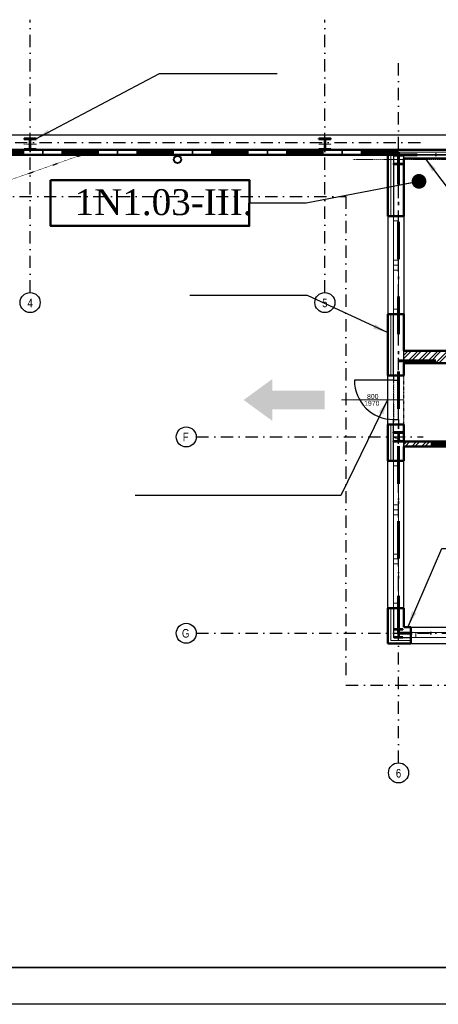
# Model space of a CAD drawing. Header units: millimetres. Extents: x 2886542 to 7567581, y -792623 to 134766.
# Tile 180 of 256: x 4515274 to 4523795, y -292085 to -272027. Entities that reach past the tile are written whole.
import ezdxf
from ezdxf.enums import TextEntityAlignment as Align

# ---------------------------------------------------------------- set-up
doc = ezdxf.new("R2010")
doc.units = ezdxf.units.MM
for name, pattern in [('ACAD_ISO04W100', [30, 24, -3, 0, -3]), ('DASHDOT', [1, 0.5, -0.25, 0, -0.25]), ('DASHDOTX2', [50.8, 25.4, -12.7, 0, -12.7]), ('DIVIDE', [1.25, 0.5, -0.25, 0, -0.25, 0, -0.25]), ('DOT', [0.25, 0, -0.25])]:
    doc.linetypes.add(name, pattern=pattern)
for name, color, linetype, lineweight in [('CKDVERE_', 7, 'Continuous', 25), ('CKDVERE_NADROVINOU', 1, 'DASHDOT', 18), ('CKDVERE_OSY', 1, 'Continuous', 18), ('CKDVERE_POPIS', 3, 'Continuous', 25), ('CKDVERE_ZARUBNE_RAM', 5, 'Continuous', 25), ('CKIZOLACE', 1, 'Continuous', 18), ('CKOKNA', 1, 'Continuous', 18), ('CKPROSTUPY_NADROVINOU', 7, 'DASHDOT', 25), ('CKRASTR', 7, 'DASHDOT', 18), ('CKRASTR_POPIS', 3, 'Continuous', 25), ('CKSTENY_NADROVINOU', 7, 'DIVIDE', 25), ('CKSTENY_PODROVINOU', 7, 'Continuous', 25), ('CKSTENY_REZ', 6, 'Continuous', 50), ('CSPROFILY_OSY', 1, 'DASHDOT', 18), ('CSPROFILY_REZY', 4, 'Continuous', 50), ('pohledy', 7, 'Continuous', 25), ('Text obecně', 7, 'Continuous', 25), ('ZTI-DEŠŤOVÁ-KANALIZACE', 210, 'Continuous', 40)]:
    doc.layers.add(name, color=color, linetype=linetype, lineweight=lineweight)
doc.layers.add('CKDVERE_DORAZ', color=7, linetype='DOT', lineweight=25, plot=False)
doc.layers.add('požárničina', color=10, linetype='Continuous')
doc.layers.add('srafy', color=251, linetype='Continuous')
doc.styles.add('ARIAL', font='arial.ttf')
doc.styles.add('ROMANT', font='romant')
doc.styles.get("Standard").update_dxf_attribs({"font": 'arial.ttf'})
doc.linetypes.add('IZOLACE_POLYSTYREN_EXPANDOVANY', pattern='A,1,[224,CADKON.SHX,S=0.01,R=0,X=-0.5,Y=-1.74],-2', length=3)
doc.linetypes.add('IZOLACE_POLYSTYREN_PENOVY', pattern='A,0.001,[228,CADKON.SHX,S=0.1,R=0,X=0,Y=0],-2', length=2.001)
doc.dimstyles.new('úhlová', dxfattribs={"dimscale": 0.2, "dimtxt": 2.5, "dimasz": 1.5, "dimexe": 0, "dimexo": 3, "dimgap": 1, "dimtad": 1, "dimdec": 0, "dimzin": 0, "dimdsep": 46, "dimtxsty": 'ROMANT', "dimcen": 5, "dimclrd": 256, "dimclre": 256, "dimclrt": 7, "dimadec": 1, "dimazin": 0, "dimtfac": 1, "dimtdec": 0, "dimtix": 1, "dimtmove": 2, "dimatfit": 3, "dimfxl": 0, "dimtvp": 2, "dimtolj": 1, "dimtzin": 0, "dimarcsym": 0})
pattern_1 = [(45, (4436041.63, -343485.66), (-101.02788, 101.02788), []), (45, (4436108.99, -343485.66), (-101.02788, 101.02788), [])]

# ---------------------------------------------------------------- blocks, each defined once
blk = doc.blocks.new('CK_S_EXT_HEAHEA180')
for p, q in [((-90, 85.5), (90, 85.5)), ((-90, 85.5), (-90, 76)), ((-90, 76), (-18, 76)), ((-3, -61), (-3, 61)), ((3, -61), (3, 61)), ((90, 76), (18, 76)), ((90, 85.5), (90, 76)), ((-90, -85.5), (-90, -76)), ((-90, -76), (-18, -76)), ((-90, -85.5), (90, -85.5)), ((90, -76), (18, -76)), ((90, -85.5), (90, -76))]:
    blk.add_line(p, q)
for centre, start, end in [((-18, 61), 0, 90), ((18, 61), 90, 180), ((-18, -61), 270, 0), ((18, -61), 180, 270)]:
    blk.add_arc(centre, 15, start, end)
blk = doc.blocks.new('CK_S_EXT_HEAHEA200')
for p, q in [((-100, 95), (100, 95)), ((-100, 95), (-100, 85)), ((-100, 85), (-21.25, 85)), ((-3.25, -67), (-3.25, 67)), ((3.25, -67), (3.25, 67)), ((100, 85), (21.25, 85)), ((100, 95), (100, 85)), ((-100, -95), (-100, -85)), ((-100, -85), (-21.25, -85)), ((-100, -95), (100, -95)), ((100, -85), (21.25, -85)), ((100, -95), (100, -85))]:
    blk.add_line(p, q)
for centre, start, end in [((-21.25, 67), 0, 90), ((21.25, 67), 90, 180), ((-21.25, -67), 270, 0), ((21.25, -67), 180, 270)]:
    blk.add_arc(centre, 18, start, end)
blk = doc.blocks.new('CK_S_EXT_HEAHEA240')
for p, q in [((-120, 115), (120, 115)), ((-120, 115), (-120, 103)), ((-120, 103), (-24.75, 103)), ((-3.75, -82), (-3.75, 82)), ((3.75, -82), (3.75, 82)), ((120, 103), (24.75, 103)), ((120, 115), (120, 103)), ((-120, -115), (-120, -103)), ((-120, -103), (-24.75, -103)), ((-120, -115), (120, -115)), ((120, -103), (24.75, -103)), ((120, -115), (120, -103))]:
    blk.add_line(p, q)
for centre, start, end in [((-24.75, 82), 0, 90), ((24.75, 82), 90, 180), ((-24.75, -82), 270, 0), ((24.75, -82), 180, 270)]:
    blk.add_arc(centre, 21, start, end)

msp = doc.modelspace()

# ---------------------------------------------------------------- hatches: boundary and pattern name
at = {"layer": 'požárničina', "linetype": 'ACAD_ISO04W100', "lineweight": 50, "ltscale": 50, "extrusion": (0, 0, -1)}
h = msp.add_hatch(color=256, dxfattribs=at)
h.paths.add_polyline_path([(-4520415.7, -279963.9), (-4521480.7, -279963.9), (-4521480.7, -279584.3), (-4520415.7, -279584.3)])
h.paths.add_polyline_path([(-4520415.7, -280199.5), (-4520415.7, -279963.9), (-4520415.7, -279584.3), (-4520415.7, -279348.8), (-4519831.2, -279774.1)])
at = {"layer": 'srafy'}
h = msp.add_hatch(dxfattribs=at)
h.set_pattern_fill('ANSI32', color=0, scale=15, style=0)
h.set_pattern_definition(pattern_1)
h.paths.add_polyline_path([(4526816, -275644.7), (4526816, -276321.3), (4526816, -278772.5), (4527016, -278772.5), (4527016, -278652.2), (4527016, -278292.8), (4527016, -278022.5), (4527016, -277922.5), (4527016, -277718.5), (4527016, -277227.7), (4527016, -277022.5), (4527016, -276922.5), (4527016, -276022.5), (4527016, -275647.7)])
h.paths.add_polyline_path([(4526696, -278827.5), (4526696, -279022.5), (4527016, -279022.5), (4527016, -278922.5), (4527016, -278772.5), (4526816, -278772.5), (4525446, -278772.5), (4525446, -278922.5), (4525446, -279022.5), (4525596, -279022.5), (4525596, -278827.5), (4526096, -278827.5), (4526096, -279022.5), (4526196, -279022.5), (4526196, -278827.5)])
h.paths.add_polyline_path([(4524546, -278922.5), (4524546, -278772.5), (4523096, -278772.5), (4523096, -279022.5), (4524546, -279022.5)])
h.paths.add_polyline_path([(4526911.2, -278523.9), (4526911.2, -278317.2), (4528897.9, -278317.2), (4528897.9, -278523.9)], flags=24)
h.paths.add_polyline_path([(4526816, -275645.5), (4526816, -274852.5), (4527016, -274852.5), (4527016, -275648.5)])
h = msp.add_hatch(dxfattribs=at)
h.set_pattern_fill('ANSI32', color=0, scale=15, style=0)
h.set_pattern_definition(pattern_1)
edge = h.paths.add_edge_path()
edge.add_line((4525446, -280622.5), (4525446, -280722.5))
edge.add_line((4525446, -280722.5), (4527486, -280722.5))
edge.add_line((4527486, -280722.5), (4527486, -280622.5))
edge.add_line((4527486, -280622.5), (4527386, -280622.5))
edge.add_line((4527386, -280622.5), (4527386, -280612.5))
edge.add_line((4527386, -280612.5), (4527464.8, -280612.5))
edge.add_arc((4527464.8, -280594.5), 18, 270, 360)
edge.add_line((4527482.8, -280594.5), (4527482.8, -280527.5))
edge.add_line((4527482.8, -280527.5), (4527366, -280527.5))
edge.add_line((4527366, -280527.5), (4527366, -280622.5))
edge.add_line((4527366, -280622.5), (4525446, -280622.5))
h.paths.add_polyline_path([(4524546, -280622.5), (4523096, -280622.5), (4523096, -280627.5), (4523096, -280722.5), (4524546, -280722.5)])
edge = h.paths.add_edge_path()
edge.add_line((4527606, -280622.5), (4527606, -280527.5))
edge.add_line((4527606, -280527.5), (4527489.3, -280527.5))
edge.add_line((4527489.3, -280527.5), (4527489.3, -280594.5))
edge.add_arc((4527507.3, -280594.5), 18, 180, 270)
edge.add_line((4527507.3, -280612.5), (4527586, -280612.5))
edge.add_line((4527586, -280612.5), (4527586, -280622.5))
edge.add_line((4527586, -280622.5), (4527486, -280622.5))
edge.add_line((4527486, -280622.5), (4527486, -280722.5))
edge.add_line((4527486, -280722.5), (4528246, -280722.5))
edge.add_line((4528246, -280722.5), (4528246, -280622.5))
edge.add_line((4528246, -280622.5), (4527606, -280622.5))
h.paths.add_polyline_path([(4529146, -280722.5), (4533456, -280722.5), (4533456, -280622.5), (4533386, -280622.5), (4533366, -280622.5), (4529146, -280622.5)])
h.paths.add_polyline_path([(4533456, -284403), (4533606, -284403), (4533606, -282922.5), (4533606, -282772.5), (4533606, -282112.5), (4533606, -282052.5), (4533606, -280622.5), (4533456, -280622.5), (4533456, -280722.5)])

# ---------------------------------------------------------------- linework, layer by layer
at = {"layer": 'CKDVERE_', "color": 0}
msp.add_line((4522886, -279372.5), (4522086, -279372.5), dxfattribs=at)
msp.add_arc((4522886, -279372.5), 800, 180, 270, dxfattribs=at)
at = {"layer": 'CKDVERE_DORAZ', "color": 0}
msp.add_line((4522886, -279322.5), (4522886, -280222.5), dxfattribs=at)
at = {"layer": 'CKDVERE_NADROVINOU', "color": 0}
for p, q in [((4522886, -279372.5), (4522886, -280172.5)), ((4522986, -279372.5), (4522986, -280172.5))]:
    msp.add_line(p, q, dxfattribs=at)
at = {"layer": 'CKDVERE_OSY', "color": 0}
msp.add_line((4521822, -279772.5), (4523086, -279772.5), dxfattribs=at)
at = {"layer": 'CKDVERE_ZARUBNE_RAM', "color": 0}
for p, q in [((4522886, -279272.5), (4522886, -279372.5)), ((4522986, -279272.5), (4522886, -279272.5)), ((4522886, -279372.5), (4522986, -279372.5)), ((4522986, -279372.5), (4522986, -279272.5)), ((4522886, -280272.5), (4522886, -280172.5)), ((4522886, -280172.5), (4522986, -280172.5)), ((4522986, -280172.5), (4522986, -280272.5)), ((4522986, -280272.5), (4522886, -280272.5))]:
    msp.add_line(p, q, dxfattribs=at)
at = {"layer": 'CKIZOLACE', "color": 0, "linetype": 'IZOLACE_POLYSTYREN_PENOVY', "ltscale": 5}
msp.add_lwpolyline([(4522766, -274727.5), (4534201, -274727.5)], dxfattribs=at)
at = {"layer": 'CKIZOLACE', "color": 0, "linetype": 'IZOLACE_POLYSTYREN_EXPANDOVANY', "ltscale": 3}
for points in [[(4522826, -274777.5), (4522826, -276027.5)], [(4522826, -279272.5), (4522826, -278027.5)], [(4522826, -281013), (4522826, -280272.5)], [(4522826, -284013), (4522826, -284673), (4523236, -284673)]]:
    msp.add_lwpolyline(points, dxfattribs=at)
at = {"layer": 'CKOKNA', "color": 0}
for p, q in [((4522886, -276127.5), (4522886, -276027.5)), ((4522886, -276027.5), (4522986, -276027.5)), ((4522886, -276127.5), (4522886, -276927.5)), ((4522886, -276127.5), (4522986, -276127.5)), ((4522986, -276127.5), (4522986, -276027.5)), ((4522986, -276127.5), (4522986, -276927.5)), ((4522886, -277027.5), (4522886, -276927.5)), ((4522886, -276927.5), (4522986, -276927.5)), ((4522986, -277027.5), (4522986, -276927.5)), ((4522886, -277027.5), (4522986, -277027.5)), ((4522886, -277127.5), (4522886, -277027.5)), ((4522886, -277127.5), (4522886, -277927.5)), ((4522886, -277127.5), (4522986, -277127.5)), ((4522986, -277127.5), (4522986, -277027.5)), ((4522986, -277127.5), (4522986, -277927.5)), ((4522886, -277927.5), (4522986, -277927.5)), ((4522886, -277927.5), (4522886, -278027.5)), ((4522986, -277927.5), (4522986, -278027.5)), ((4522886, -278027.5), (4522986, -278027.5)), ((4522886, -281113), (4522886, -281013)), ((4522886, -281013), (4522986, -281013)), ((4522886, -281913), (4522886, -281113)), ((4522886, -281113), (4522986, -281113)), ((4522986, -281113), (4522986, -281013)), ((4522986, -281913), (4522986, -281113)), ((4522886, -281913), (4522986, -281913)), ((4522886, -281913), (4522886, -282013)), ((4522986, -281913), (4522986, -282013)), ((4522886, -282013), (4522986, -282013)), ((4522886, -282013), (4522886, -282113)), ((4522886, -282913), (4522886, -282113)), ((4522886, -282113), (4522986, -282113)), ((4522986, -282013), (4522986, -282113)), ((4522986, -282913), (4522986, -282113)), ((4522886, -282913), (4522986, -282913)), ((4522886, -282913), (4522886, -283013)), ((4522986, -282913), (4522986, -283013)), ((4522886, -283013), (4522986, -283013)), ((4522886, -283013), (4522886, -283113)), ((4522886, -283913), (4522886, -283113)), ((4522886, -283113), (4522986, -283113)), ((4522986, -283013), (4522986, -283113)), ((4522986, -283913), (4522986, -283113)), ((4522886, -283913), (4522986, -283913)), ((4522886, -283913), (4522886, -284013)), ((4522886, -284013), (4522986, -284013)), ((4522986, -283913), (4522986, -284013)), ((4523336, -284513), (4523236, -284513)), ((4523236, -284613), (4523236, -284513)), ((4523336, -284613), (4523236, -284613)), ((4523336, -284513), (4524136, -284513)), ((4523336, -284613), (4523336, -284513)), ((4523336, -284613), (4524136, -284613))]:
    msp.add_line(p, q, dxfattribs=at)
at = {"layer": 'CKPROSTUPY_NADROVINOU', "color": 0, "ltscale": 500}
for p, q in [((4515486, -277585.7), (4515486, -272027.5)), ((4521486, -277585.7), (4521486, -272027.5)), ((4522986, -287166.4), (4522986, -272820.1)), ((4486173.3, -274527.5), (4523486, -274527.5)), ((4497266, -275627.5), (4521916, -275627.5)), ((4518868.3, -280527.5), (4523486, -280527.5)), ((4518868.3, -284527.5), (4540486, -284527.5))]:
    msp.add_line(p, q, dxfattribs=at)
msp.add_lwpolyline([(4521916, -275627.5), (4521916, -285583), (4540556, -285583), (4540556, -272533)], dxfattribs=at)
at = {"layer": 'CKRASTR', "color": 0}
msp.add_line((4522056.1, -274877.5), (4524052.1, -274877.5), dxfattribs=at)
at = {"layer": 'CKRASTR_POPIS', "color": 0}
for centre in [(4515486, -277789.7), (4521486, -277789.7), (4518664.4, -280527.5), (4518664.4, -284527.5), (4522986, -287370.3)]:
    msp.add_circle(centre, 203.9, dxfattribs=at)
at = {"layer": 'CKSTENY_NADROVINOU', "color": 0}
msp.add_line((4523096, -280272.5), (4523096, -279272.5), dxfattribs=at)
at = {"layer": 'CKSTENY_PODROVINOU', "color": 0}
for p, q in [((4534201, -274377.5), (4497666, -274377.5)), ((4522766, -274777.5), (4522766, -274677.5)), ((4522766, -274677.5), (4522766, -274777.5)), ((4522766, -274677.5), (4534201, -274677.5)), ((4523096, -274777.5), (4522766, -274777.5)), ((4522886, -274777.5), (4522766, -274777.5)), ((4522766, -274777.5), (4534201, -274777.5)), ((4522886, -274777.5), (4522886, -276027.5)), ((4523096, -274852.5), (4523096, -274777.5)), ((4533606, -274777.5), (4523096, -274777.5)), ((4522766, -276027.5), (4522766, -278027.5)), ((4522886, -276027.5), (4522766, -276027.5)), ((4523096, -276027.5), (4523096, -278027.5)), ((4522886, -278027.5), (4522766, -278027.5)), ((4522886, -279272.5), (4522886, -278027.5)), ((4523096, -279022.5), (4523096, -278772.5)), ((4522766, -280272.5), (4522766, -279272.5)), ((4522886, -279272.5), (4522766, -279272.5)), ((4522886, -280272.5), (4522766, -280272.5)), ((4522886, -281013), (4522886, -280272.5)), ((4523096, -280722.5), (4523096, -280622.5)), ((4522766, -284013), (4522766, -281013)), ((4522886, -281013), (4522766, -281013)), ((4523096, -284013), (4523096, -281013)), ((4522886, -284013), (4522766, -284013)), ((4522886, -284013), (4522886, -284613)), ((4523236, -284403), (4527236, -284403)), ((4522886, -284613), (4523236, -284613)), ((4523236, -284613), (4523236, -284733)), ((4523236, -284733), (4527236, -284733))]:
    msp.add_line(p, q, dxfattribs=at)
at = {"layer": 'CKSTENY_REZ', "color": 0}
for p, q in [((4497266, -274777.5), (4522766, -274777.5)), ((4497366, -274677.5), (4534201, -274677.5)), ((4522766, -274777.5), (4523096, -274777.5)), ((4522766, -274777.5), (4522766, -276027.5)), ((4523096, -274852.5), (4526816, -274852.5)), ((4523096, -274852.5), (4523096, -276027.5)), ((4522766, -276027.5), (4523096, -276027.5)), ((4522766, -278027.5), (4523096, -278027.5)), ((4522766, -279272.5), (4522766, -278027.5)), ((4523096, -278027.5), (4523096, -278772.5)), ((4523096, -278772.5), (4524546, -278772.5)), ((4523096, -279022.5), (4524546, -279022.5)), ((4523096, -279272.5), (4523096, -279022.5)), ((4522766, -279272.5), (4523096, -279272.5)), ((4522766, -280272.5), (4523096, -280272.5)), ((4522766, -281013), (4522766, -280272.5)), ((4523096, -280622.5), (4523096, -280272.5)), ((4523096, -280622.5), (4524546, -280622.5)), ((4523096, -280722.5), (4524546, -280722.5)), ((4523096, -280722.5), (4523096, -281013)), ((4522766, -281013), (4523096, -281013)), ((4522766, -284013), (4523096, -284013)), ((4522766, -284013), (4522766, -284733)), ((4523096, -284013), (4523096, -284403)), ((4523236, -284403), (4523096, -284403)), ((4523236, -284733), (4523236, -284403)), ((4523236, -284733), (4522766, -284733))]:
    msp.add_line(p, q, dxfattribs=at)
at = {"layer": 'CSPROFILY_OSY', "color": 0}
for p, q in [((4515616, -274562.5), (4515356, -274562.5)), ((4515486, -274437.5), (4515486, -274687.5)), ((4521616, -274562.5), (4521356, -274562.5)), ((4521486, -274437.5), (4521486, -274687.5)), ((4522986, -274982.5), (4522986, -274772.5)), ((4522876, -274877.5), (4523096, -274877.5)), ((4522876, -280527.5), (4523096, -280627.5)), ((4522986, -280632.5), (4522986, -280422.5)), ((4522986, -284623), (4522986, -284432))]:
    msp.add_line(p, q, dxfattribs=at)
at = {"layer": 'pohledy', "color": 0, "linetype": 'DOT', "ltscale": 2}
msp.add_line((4510603.8, -276864.3), (4516546, -274777.5), dxfattribs=at)
at = {"layer": 'požárničina', "linetype": 'DASHDOTX2', "lineweight": 60, "ltscale": 30}
for p, q in [((4522983, -274727), (4497315.5, -274727)), ((4522983, -274782.5), (4522983, -274727)), ((4535556, -274777.5), (4522983, -274782.5)), ((4522983, -284527.5), (4522983, -274782.5)), ((4522983, -278979.1), (4526919.6, -278979.1)), ((4533552.6, -280669.6), (4522986.3, -280669.6)), ((4535457.5, -284527.5), (4522983, -284527.5))]:
    msp.add_line(p, q, dxfattribs=at)
at = {"layer": 'požárničina', "color": 1, "linetype": 'Continuous', "lineweight": 50}
msp.add_lwpolyline([(4515902.7, -275299.3), (4519953.1, -275299.3), (4519945.8, -276230.1), (4515902.7, -276230.1)], close=True, dxfattribs=at)
at = {"layer": 'Text obecně'}
for p, q in [((4506537.5, -291335), (4538036.8, -291335)), ((4538036.8, -291335), (4506537.5, -291335)), ((4538036.8, -291335), (4506537.5, -291335)), ((4506537.5, -291335), (4538036.8, -291335)), ((4538036.8, -291335), (4506537.5, -291335)), ((4538036.8, -291335), (4506537.5, -291335)), ((4506537.5, -291335), (4538036.8, -291335)), ((4538036.8, -291335), (4506537.5, -291335)), ((4538036.8, -291335), (4506537.5, -291335)), ((4537286.8, -291335), (4506537.5, -291335)), ((4506537.5, -291335), (4538036.8, -291335)), ((4538036.8, -291335), (4506537.5, -291335)), ((4538036.8, -291335), (4506537.5, -291335)), ((4538036.8, -292085), (4506537.5, -292085)), ((4538036.8, -292085), (4506537.5, -292085)), ((4538036.8, -292085), (4506537.5, -292085)), ((4538036.8, -292085), (4506537.5, -292085)), ((4538036.8, -292085), (4506537.5, -292085))]:
    msp.add_line(p, q, dxfattribs=at)
at = {"layer": 'ZTI-DEŠŤOVÁ-KANALIZACE', "color": 0}
msp.add_circle((4518485.4, -274877.5), 75, dxfattribs=at)

# ---------------------------------------------------------------- block references
at = {"layer": 'CSPROFILY_REZY', "color": 0, "rotation": 180}
for p in [(4515486, -274562.5), (4521486, -274562.5)]:
    msp.add_blockref('CK_S_EXT_HEAHEA240', p, dxfattribs=at)
at = {"layer": 'CSPROFILY_REZY', "color": 0}
for name, p in [('CK_S_EXT_HEAHEA200', (4522986, -274877.5)), ('CK_S_EXT_HEAHEA200', (4522986, -280527.5)), ('CK_S_EXT_HEAHEA180', (4522986, -284527.5))]:
    msp.add_blockref(name, p, dxfattribs=at)

# ---------------------------------------------------------------- texts
at = {"layer": 'CKDVERE_POPIS', "color": 0}
msp.add_text(' 1970', height=100, dxfattribs=at).set_placement((4522422, -279792.5), align=Align.TOP_CENTER)
msp.add_text('  800', height=100, dxfattribs=at).set_placement((4522422, -279752.5), align=Align.CENTER)
at = {"layer": 'CKRASTR_POPIS', "color": 0, "style": 'ARIAL', "width": 0.8}
for s, p in [('4', (4515486, -277798.1)), ('5', (4521486, -277798.1)), ('F', (4518652.8, -280527.5)), ('G', (4518652.8, -284527.5)), ('6', (4522986, -287378.8))]:
    msp.add_text(s, height=175, dxfattribs=at).set_placement(p, align=Align.MIDDLE)
at = {"layer": 'požárničina', "linetype": 'DASHDOTX2', "lineweight": 50, "ltscale": 30, "insert": (4516390.7, -275480.9), "char_height": 526.848, "width": 4917.595, "attachment_point": 1}
msp.add_mtext('{\\fTimes New Roman|b0|i0|c238|p18;1N1.03-III.}', dxfattribs=at)

# ---------------------------------------------------------------- leaders
at = {"layer": 'požárničina'}
for points, override in [([(4515603, -274453.5), (4518118.9, -273123.6), (4520512.2, -273123.6)], {"dimasz": 1500, "dimgap": 1, "dimtad": 0}), ([(4523527.3, -274852.5), (4524205.7, -275754.2), (4526599, -275754.2)], {"dimasz": 1500, "dimgap": 1, "dimtad": 0}), ([(4523402.5, -275320.5), (4521108.5, -275764.7), (4519953.1, -275764.7)], {"dimasz": 1500, "dimgap": 1, "dimtad": 0, "dimldrblk": 'Dot'}), ([(4522763, -278402.6), (4521131.7, -277644.2), (4518738.4, -277644.2)], {"dimasz": 1500, "dimgap": 1, "dimtad": 0}), ([(4522763, -279772.5), (4521814, -281723.1), (4517621.3, -281723.1)], {"dimasz": 1500, "dimgap": 1, "dimtad": 0}), ([(4523185.8, -284373.2), (4523864.2, -282797.8), (4526257.5, -282797.8)], {"dimasz": 1500, "dimgap": 1, "dimtad": 0})]:
    msp.add_leader(points, dimstyle='úhlová', override=override, dxfattribs=at)

doc.saveas('drawing.dxf')
